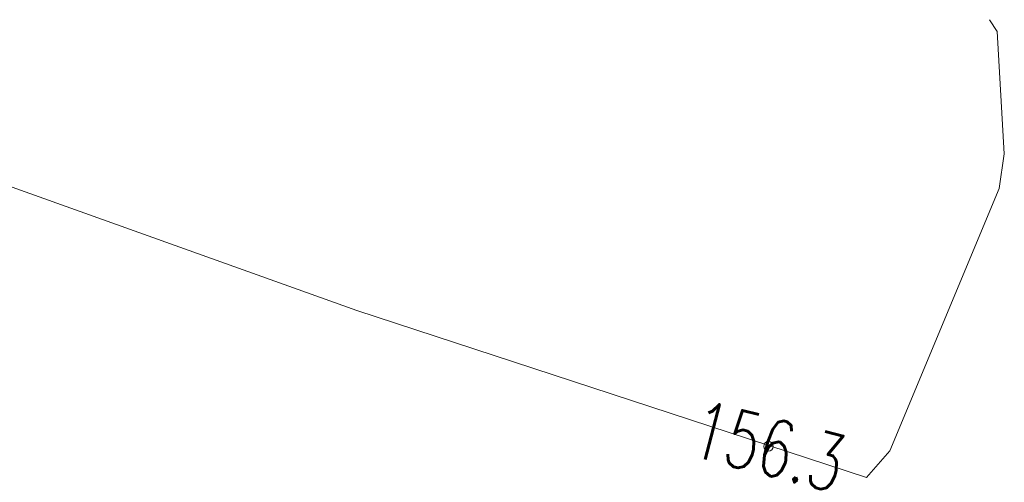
# Model space of a CAD drawing. Header units: metres. Extents: x 7454870 to 7460959, y 5886692 to 5887063.
# Tile 33 of 55: x 7458032 to 7458045, y 5886806 to 5886812. Entities that reach past the tile are written whole.
import ezdxf
from ezdxf.enums import TextEntityAlignment as Align

# ---------------------------------------------------------------- set-up
doc = ezdxf.new("R2010")
doc.units = ezdxf.units.M
doc.header["$MEASUREMENT"] = 0
doc.linetypes.add('3_SUEP_A', pattern=[0])
doc.layers.get('0').update_dxf_attribs({"color": 210, "linetype": 'CONTINUOUS', "lineweight": 100})
doc.layers.add('SUEP_L_0', color=1, linetype='3_SUEP_A', lineweight=18)
doc.layers.add('SUER_T_0', color=1, linetype='CONTINUOUS', lineweight=18)
doc.styles.get("Standard").update_dxf_attribs({"font": 'Simplex.SHX', "width": 0.75})

# ---------------------------------------------------------------- blocks, each defined once
blk = doc.blocks.new('4_SUPS')
at = {"color": 0, "linetype": 'Continuous'}
blk.add_circle((0, 0), 0.0625, dxfattribs=at)

msp = doc.modelspace()

# ---------------------------------------------------------------- linework, layer by layer
at = {"layer": 'SUEP_L_0', "linetype": '3_SUEP_A'}
for p, q in [((7458044.824, 5886812.279), (7458044.924, 5886812.123)), ((7458044.924, 5886812.123), (7458045.02, 5886810.51)), ((7458036.47, 5886808.44), (7458027.31, 5886811.72)), ((7458045.02, 5886810.51), (7458044.95, 5886810.05)), ((7458044.95, 5886810.05), (7458043.51, 5886806.59)), ((7458043.2, 5886806.24), (7458036.47, 5886808.44)), ((7458043.51, 5886806.59), (7458043.2, 5886806.24))]:
    msp.add_line(p, q, dxfattribs=at)

# ---------------------------------------------------------------- block references
at = {"layer": 'SUER_T_0'}
msp.add_blockref('4_SUPS', (7458041.906, 5886806.65), dxfattribs=at)

# ---------------------------------------------------------------- texts
at = {"layer": 'SUER_T_0', "lineweight": 9, "width": 0.7}
msp.add_text('156.3', height=0.75, rotation=345.69, dxfattribs=at).set_placement((7458041.906, 5886806.65), align=Align.MIDDLE)

doc.saveas('drawing.dxf')
